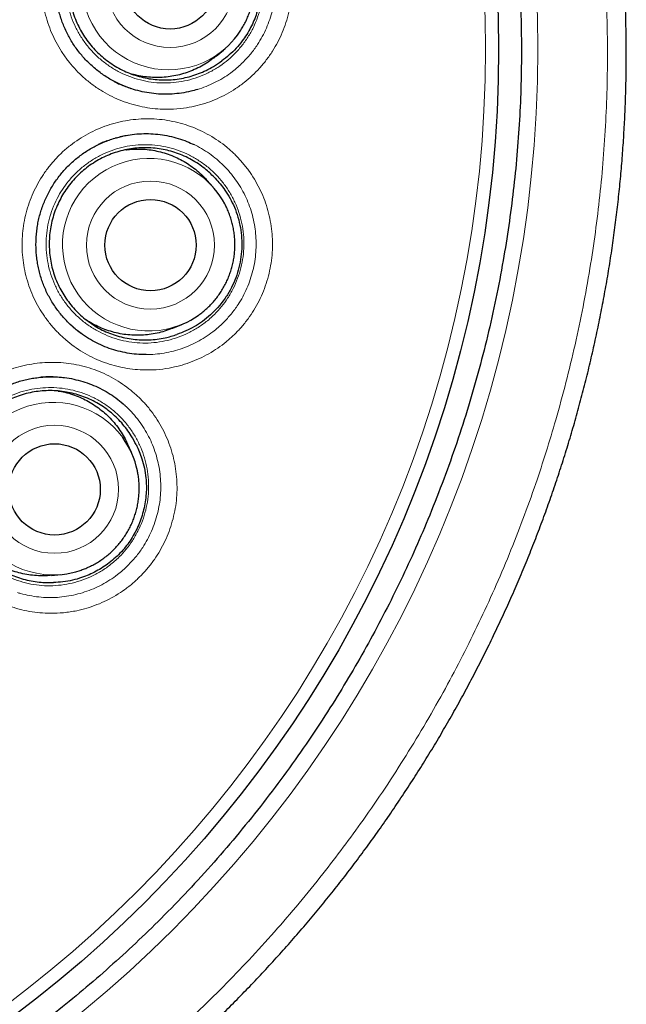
# Model space of a CAD drawing. Header units: millimetres. Extents: x 8 to 961, y 12 to 932.
# Tile 157 of 177: x 573.36 to 581.49, y 901.41 to 914.61. Entities that reach past the tile are written whole.
import ezdxf

# ---------------------------------------------------------------- set-up
doc = ezdxf.new("R2010")
doc.units = ezdxf.units.MM

msp = doc.modelspace()

# ---------------------------------------------------------------- linework, layer by layer
at = {"color": 7, "linetype": 'Continuous', "lineweight": 30}
for p, q in [((575.991, 914.123), (576.088, 914.204)), ((574.787, 913.71), (574.702, 913.746)), ((574.656, 913.029), (574.637, 913.023)), ((574.657, 913.028), (574.739, 913.05)), ((575.95, 912.366), (575.866, 912.461)), ((574.057, 910.507), (574.077, 910.489)), ((574.092, 910.476), (574.078, 910.489)), ((575.413, 910.476), (575.53, 910.525)), ((573.809, 909.823), (573.826, 909.823)), ((574.856, 908.809), (574.804, 908.924)), ((573.786, 907.161), (573.912, 907.173))]:
    msp.add_line(p, q, dxfattribs=at)
at = {"color": 8, "linetype": 'Continuous', "lineweight": 0}
for p, q in [((574.702, 913.746), (574.689, 913.752)), ((574.409, 912.934), (574.505, 912.978)), ((574.634, 913.022), (574.657, 913.028)), ((574.078, 910.489), (574.012, 910.549)), ((573.718, 909.823), (573.809, 909.823))]:
    msp.add_line(p, q, dxfattribs=at)
for centre, radius in [((563.602, 914.216), 16.698), ((563.602, 914.216), 15.998), ((575.374, 915.097), 0.858), ((575.111, 911.59), 0.858), ((573.826, 908.315), 0.858)]:
    msp.add_circle(centre, radius, dxfattribs=at)
at = {"color": 7, "linetype": 'Continuous', "lineweight": 30}
for centre, radius in [((563.602, 914.216), 16.174), ((575.375, 915.098), 0.612), ((575.112, 911.589), 0.612), ((573.827, 908.314), 0.612)]:
    msp.add_circle(centre, radius, dxfattribs=at)
at = {"color": 8, "linetype": 'Continuous', "lineweight": 0}
for centre, start, end in [((575.352, 915.096), 69.5181, 298.9088), ((575.09, 911.594), 53.1379, 281.8371), ((573.807, 908.324), 36.2739, 263.7474)]:
    msp.add_arc(centre, 1.157, start, end, dxfattribs=at)
at = {"color": 7, "linetype": 'Continuous', "lineweight": 30}
for centre, start, end in [((575.349, 915.091), 299.152, 323.4573), ((575.088, 911.599), 28.0163, 52.8974), ((575.086, 911.59), 282.0809, 305.1596), ((573.806, 908.33), 11.7529, 36.0314), ((573.801, 908.322), 263.988, 288.5961)]:
    msp.add_arc(centre, 1.154, start, end, dxfattribs=at)
for points, knots in [([(573.994, 899.528), (574.043, 899.563), (574.168, 899.653), (574.366, 899.802), (574.587, 899.973), (574.806, 900.148), (575.021, 900.325), (575.233, 900.505), (575.442, 900.688), (575.648, 900.874), (575.85, 901.064), (576.05, 901.256), (576.247, 901.452), (576.441, 901.65), (576.632, 901.852), (576.82, 902.057), (577.005, 902.265), (577.187, 902.476), (577.366, 902.69), (577.542, 902.906), (577.715, 903.126), (577.884, 903.349), (578.05, 903.574), (578.213, 903.802), (578.371, 904.032), (578.526, 904.264), (578.677, 904.498), (578.825, 904.734), (578.969, 904.973), (579.109, 905.213), (579.246, 905.456), (579.378, 905.701), (579.507, 905.948), (579.632, 906.196), (579.753, 906.447), (579.87, 906.698), (579.983, 906.952), (580.092, 907.207), (580.197, 907.463), (580.298, 907.721), (580.395, 907.981), (580.488, 908.242), (580.577, 908.505), (580.662, 908.769), (580.743, 909.036), (580.82, 909.304), (580.893, 909.573), (580.962, 909.843), (581.026, 910.113), (581.087, 910.385), (581.143, 910.658), (581.195, 910.932), (581.243, 911.206), (581.287, 911.481), (581.326, 911.756), (581.361, 912.031), (581.392, 912.306), (581.418, 912.582), (581.44, 912.858), (581.458, 913.135), (581.471, 913.412), (581.481, 913.689), (581.486, 913.967), (581.486, 914.245), (581.483, 914.522), (581.475, 914.798), (581.462, 915.075), (581.446, 915.352), (581.425, 915.63), (581.4, 915.906), (581.371, 916.182), (581.337, 916.457), (581.299, 916.731), (581.257, 917.006), (581.211, 917.28), (581.161, 917.553), (581.106, 917.826), (581.047, 918.097), (580.984, 918.368), (580.916, 918.639), (580.845, 918.908), (580.769, 919.175), (580.689, 919.442), (580.606, 919.706), (580.518, 919.969), (580.426, 920.231), (580.33, 920.491), (580.231, 920.749), (580.127, 921.004), (580.02, 921.259), (579.908, 921.512), (579.793, 921.763), (579.673, 922.013), (579.55, 922.261), (579.423, 922.506), (579.292, 922.75), (579.157, 922.993), (579.018, 923.234), (578.876, 923.472), (578.73, 923.708), (578.58, 923.942), (578.427, 924.173), (578.271, 924.401), (578.111, 924.628), (577.947, 924.851), (577.78, 925.073), (577.609, 925.292), (577.434, 925.508), (577.256, 925.723), (577.075, 925.934), (576.891, 926.143), (576.704, 926.347), (576.514, 926.548), (576.321, 926.747), (576.126, 926.942), (575.927, 927.134), (575.726, 927.323), (575.522, 927.509), (575.314, 927.691), (575.104, 927.87), (574.891, 928.047), (574.674, 928.221), (574.455, 928.391), (574.233, 928.558), (574.009, 928.721), (573.782, 928.881), (573.552, 929.038), (573.32, 929.191), (573.086, 929.341), (572.849, 929.487), (572.611, 929.628), (572.371, 929.766), (572.129, 929.9), (571.886, 930.03), (571.64, 930.157), (571.393, 930.279), (571.143, 930.398), (570.892, 930.512), (570.638, 930.623), (570.383, 930.731), (570.126, 930.834), (569.868, 930.933), (569.609, 931.027), (569.348, 931.118), (569.085, 931.205), (568.821, 931.288), (568.555, 931.367), (568.289, 931.442), (568.021, 931.512), (567.753, 931.578), (567.483, 931.641), (567.212, 931.699), (566.94, 931.753), (566.667, 931.803), (566.394, 931.848), (566.119, 931.89), (565.844, 931.927), (565.568, 931.96), (565.292, 931.988), (565.016, 932.012), (564.74, 932.032), (564.464, 932.048), (564.187, 932.059), (563.911, 932.066), (563.716, 932.069), (563.613, 932.068), (563.602, 932.068)], [0, 0, 0, 0, 0.004029, 0.010244, 0.016439, 0.022619, 0.028788, 0.034946, 0.041096, 0.047241, 0.053383, 0.059523, 0.065663, 0.071806, 0.077954, 0.084108, 0.090271, 0.096445, 0.102622, 0.108791, 0.114976, 0.121171, 0.12737, 0.133565, 0.139751, 0.145917, 0.15208, 0.158255, 0.164423, 0.170586, 0.176748, 0.182909, 0.189072, 0.195239, 0.201393, 0.207538, 0.213677, 0.219812, 0.225945, 0.232079, 0.238215, 0.244346, 0.250478, 0.256636, 0.262808, 0.268988, 0.275163, 0.281322, 0.287456, 0.293613, 0.299805, 0.305982, 0.312146, 0.318299, 0.324443, 0.330581, 0.336714, 0.342846, 0.348978, 0.355111, 0.361248, 0.367391, 0.373542, 0.379704, 0.385835, 0.391941, 0.398074, 0.404226, 0.410385, 0.416541, 0.422681, 0.428797, 0.434922, 0.441076, 0.447227, 0.453378, 0.45953, 0.465684, 0.471844, 0.478011, 0.484178, 0.490335, 0.496484, 0.502628, 0.508769, 0.51491, 0.521052, 0.527163, 0.533251, 0.539362, 0.545488, 0.551622, 0.557753, 0.563871, 0.569968, 0.576087, 0.582259, 0.588419, 0.594569, 0.600711, 0.606848, 0.612982, 0.619114, 0.625247, 0.631382, 0.637523, 0.64367, 0.649826, 0.655993, 0.662174, 0.668338, 0.674454, 0.680574, 0.686695, 0.692816, 0.698933, 0.705045, 0.71115, 0.717255, 0.723373, 0.72951, 0.735658, 0.741811, 0.747961, 0.754099, 0.760219, 0.766373, 0.772547, 0.778706, 0.784851, 0.790985, 0.797109, 0.803228, 0.809341, 0.815452, 0.821563, 0.827676, 0.833792, 0.839914, 0.846044, 0.852185, 0.858295, 0.864388, 0.870506, 0.87664, 0.882782, 0.88892, 0.895045, 0.901148, 0.907263, 0.913403, 0.91954, 0.925676, 0.931812, 0.937952, 0.944096, 0.950248, 0.9564, 0.962541, 0.968674, 0.974802, 0.980926, 0.987049, 0.993173, 0.99927, 1, 1, 1, 1]), ([(580.082, 914.216), (580.08, 914.388), (580.077, 914.734), (580.052, 915.251), (580.011, 915.767), (579.955, 916.282), (579.882, 916.794), (579.793, 917.304), (579.69, 917.797), (579.577, 918.273), (579.453, 918.731), (579.317, 919.186), (579.167, 919.636), (579.005, 920.082), (578.824, 920.536), (578.624, 920.998), (578.404, 921.467), (578.169, 921.928), (577.919, 922.382), (577.656, 922.828), (577.378, 923.265), (577.095, 923.681), (576.808, 924.077), (576.519, 924.453), (576.219, 924.821), (575.908, 925.18), (575.587, 925.53), (575.247, 925.881), (574.885, 926.231), (574.502, 926.579), (574.108, 926.916), (573.704, 927.239), (573.29, 927.55), (572.867, 927.848), (572.446, 928.124), (572.029, 928.38), (571.618, 928.617), (571.2, 928.842), (570.776, 929.055), (570.345, 929.255), (569.896, 929.449), (569.428, 929.634), (568.941, 929.809), (568.449, 929.969), (567.951, 930.114), (567.45, 930.243), (566.945, 930.356), (566.45, 930.45), (565.967, 930.527), (565.497, 930.588), (565.024, 930.636), (564.551, 930.67), (564.077, 930.691), (563.588, 930.698), (563.085, 930.69), (562.567, 930.666), (562.051, 930.625), (561.537, 930.568), (561.024, 930.495), (560.514, 930.406), (560.021, 930.304), (559.545, 930.19), (559.087, 930.067), (558.632, 929.93), (558.182, 929.781), (557.736, 929.618), (557.282, 929.438), (556.82, 929.238), (556.351, 929.017), (555.89, 928.782), (555.436, 928.533), (554.99, 928.269), (554.553, 927.992), (554.137, 927.709), (553.741, 927.422), (553.365, 927.132), (552.997, 926.832), (552.638, 926.522), (552.288, 926.201), (551.938, 925.86), (551.587, 925.499), (551.239, 925.116), (550.903, 924.722), (550.579, 924.318), (550.268, 923.904), (549.97, 923.48), (549.694, 923.059), (549.438, 922.643), (549.201, 922.231), (548.976, 921.814), (548.763, 921.389), (548.563, 920.959), (548.369, 920.51), (548.184, 920.042), (548.009, 919.555), (547.849, 919.062), (547.704, 918.565), (547.575, 918.064), (547.463, 917.558), (547.368, 917.064), (547.291, 916.581), (547.23, 916.11), (547.182, 915.638), (547.148, 915.165), (547.127, 914.69), (547.12, 914.201), (547.128, 913.698), (547.153, 913.181), (547.193, 912.665), (547.25, 912.15), (547.323, 911.637), (547.412, 911.127), (547.514, 910.634), (547.628, 910.159), (547.751, 909.7), (547.888, 909.246), (548.037, 908.796), (548.2, 908.35), (548.38, 907.895), (548.58, 907.433), (548.801, 906.965), (549.036, 906.503), (549.285, 906.05), (549.549, 905.604), (549.826, 905.167), (550.109, 904.75), (550.396, 904.354), (550.686, 903.978), (550.986, 903.611), (551.296, 903.252), (551.617, 902.902), (551.958, 902.551), (552.319, 902.201), (552.702, 901.852), (553.096, 901.516), (553.5, 901.192), (553.914, 900.881), (554.338, 900.584), (554.759, 900.307), (555.175, 900.051), (555.587, 899.815), (556.005, 899.59), (556.429, 899.377), (556.859, 899.177), (557.308, 898.983), (557.776, 898.798), (558.263, 898.622), (558.756, 898.462), (559.253, 898.318), (559.755, 898.189), (560.26, 898.076), (560.754, 897.982), (561.237, 897.905), (561.708, 897.843), (562.18, 897.796), (562.654, 897.761), (563.128, 897.741), (563.617, 897.734), (564.12, 897.742), (564.637, 897.766), (565.153, 897.807), (565.668, 897.864), (566.181, 897.937), (566.691, 898.026), (567.184, 898.128), (567.659, 898.241), (568.118, 898.365), (568.572, 898.501), (569.023, 898.651), (569.469, 898.813), (569.923, 898.994), (570.385, 899.194), (570.853, 899.414), (571.315, 899.649), (571.769, 899.899), (572.214, 900.162), (572.651, 900.44), (573.068, 900.723), (573.464, 901.01), (573.84, 901.299), (574.208, 901.599), (574.566, 901.91), (574.916, 902.231), (575.267, 902.571), (575.617, 902.933), (575.966, 903.316), (576.302, 903.71), (576.626, 904.114), (576.937, 904.528), (577.234, 904.951), (577.511, 905.372), (577.767, 905.789), (578.004, 906.2), (578.228, 906.618), (578.441, 907.042), (578.642, 907.473), (578.835, 907.922), (579.02, 908.39), (579.196, 908.877), (579.356, 909.369), (579.5, 909.867), (579.629, 910.368), (579.742, 910.873), (579.836, 911.368), (579.913, 911.851), (579.975, 912.321), (580.023, 912.794), (580.057, 913.267), (580.078, 913.741), (580.08, 914.058), (580.082, 914.216)], [0, 0, 0, 0, 0.005, 0.01, 0.015, 0.0199999, 0.0249999, 0.0299999, 0.0349999, 0.0395832, 0.0441666, 0.0487499, 0.0533333, 0.0579166, 0.0625, 0.0675, 0.0725, 0.0775, 0.0824999, 0.0874999, 0.0924999, 0.0974999, 0.1020832, 0.1066666, 0.1112499, 0.1158333, 0.1204166, 0.125, 0.13, 0.135, 0.14, 0.1449999, 0.1499999, 0.1549999, 0.1599999, 0.1645832, 0.1691666, 0.1737499, 0.1783333, 0.1829166, 0.1875, 0.1925, 0.1975, 0.2025, 0.2074999, 0.2124999, 0.2174999, 0.2224999, 0.2270832, 0.2316666, 0.2362499, 0.2408333, 0.2454166, 0.25, 0.255, 0.26, 0.265, 0.2699999, 0.2749999, 0.2799999, 0.2849999, 0.2895832, 0.2941666, 0.2987499, 0.3033333, 0.3079166, 0.3125, 0.3175, 0.3225, 0.3275, 0.3324999, 0.3374999, 0.3424999, 0.3474999, 0.3520832, 0.3566666, 0.3612499, 0.3658333, 0.3704166, 0.375, 0.38, 0.385, 0.39, 0.3949999, 0.3999999, 0.4049999, 0.4099999, 0.4145832, 0.4191666, 0.4237499, 0.4283333, 0.4329166, 0.4375, 0.4425, 0.4475, 0.4525, 0.4574999, 0.4624999, 0.4674999, 0.4724999, 0.4770832, 0.4816666, 0.4862499, 0.4908333, 0.4954166, 0.5, 0.505, 0.51, 0.515, 0.5199999, 0.5249999, 0.5299999, 0.5349999, 0.5395832, 0.5441666, 0.5487499, 0.5533333, 0.5579166, 0.5625, 0.5675, 0.5725, 0.5775, 0.5824999, 0.5874999, 0.5924999, 0.5974999, 0.6020832, 0.6066666, 0.6112499, 0.6158333, 0.6204166, 0.625, 0.63, 0.635, 0.64, 0.6449999, 0.6499999, 0.6549999, 0.6599999, 0.6645832, 0.6691666, 0.6737499, 0.6783333, 0.6829166, 0.6875, 0.6925, 0.6975, 0.7025, 0.7074999, 0.7124999, 0.7174999, 0.7224999, 0.7270832, 0.7316666, 0.7362499, 0.7408333, 0.7454166, 0.75, 0.755, 0.76, 0.765, 0.7699999, 0.7749999, 0.7799999, 0.7849999, 0.7895832, 0.7941666, 0.7987499, 0.8033333, 0.8079166, 0.8125, 0.8175, 0.8225, 0.8275, 0.8324999, 0.8374999, 0.8424999, 0.8474999, 0.8520832, 0.8566666, 0.8612499, 0.8658333, 0.8704166, 0.875, 0.88, 0.885, 0.89, 0.8949999, 0.8999999, 0.9049999, 0.9099999, 0.9145832, 0.9191666, 0.9237499, 0.9283333, 0.9329166, 0.9375, 0.9425, 0.9475, 0.9525, 0.9574999, 0.9624999, 0.9674999, 0.9724999, 0.9770832, 0.9816666, 0.9862499, 0.9908333, 0.9954166, 1, 1, 1, 1]), ([(574.854, 913.686), (574.829, 913.694), (574.78, 913.711), (574.708, 913.742), (574.637, 913.776), (574.567, 913.815), (574.5, 913.857), (574.435, 913.902), (574.373, 913.951), (574.313, 914.004), (574.256, 914.06), (574.202, 914.118), (574.152, 914.18), (574.104, 914.244), (574.06, 914.31), (574.02, 914.379), (573.984, 914.45), (573.951, 914.523), (573.923, 914.596), (573.899, 914.671), (573.879, 914.747), (573.863, 914.825), (573.851, 914.904), (573.843, 914.984), (573.839, 915.064), (573.84, 915.145), (573.845, 915.226), (573.854, 915.307), (573.867, 915.386), (573.884, 915.464), (573.906, 915.54), (573.931, 915.615), (573.96, 915.687), (573.994, 915.759), (574.031, 915.828), (574.072, 915.897), (574.117, 915.963), (574.165, 916.026), (574.217, 916.087), (574.272, 916.145), (574.329, 916.199), (574.39, 916.251), (574.453, 916.299), (574.519, 916.343), (574.587, 916.384), (574.657, 916.422), (574.712, 916.448), (574.744, 916.461), (574.752, 916.464)], [0, 0, 0, 0, 0.021667, 0.04361, 0.065481, 0.087536, 0.109591, 0.131659, 0.153749, 0.175867, 0.198012, 0.220078, 0.242087, 0.264201, 0.286376, 0.308564, 0.330701, 0.352741, 0.374585, 0.396181, 0.417941, 0.439913, 0.462068, 0.484368, 0.506774, 0.529238, 0.551713, 0.574134, 0.596457, 0.61864, 0.640647, 0.66245, 0.684073, 0.705727, 0.727778, 0.749924, 0.772122, 0.794327, 0.816485, 0.838554, 0.860545, 0.882649, 0.904737, 0.926827, 0.948937, 0.97108, 0.993275, 1, 1, 1, 1]), ([(575.938, 916.21), (575.91, 916.225), (575.854, 916.256), (575.763, 916.295), (575.665, 916.329), (575.56, 916.356), (575.453, 916.373), (575.345, 916.382), (575.237, 916.381), (575.129, 916.371), (575.022, 916.352), (574.917, 916.324), (574.815, 916.288), (574.717, 916.243), (574.622, 916.189), (574.532, 916.128), (574.449, 916.06), (574.371, 915.985), (574.299, 915.903), (574.234, 915.815), (574.178, 915.723), (574.129, 915.626), (574.089, 915.525), (574.057, 915.42), (574.034, 915.314), (574.02, 915.207), (574.015, 915.098), (574.019, 914.989), (574.032, 914.881), (574.054, 914.775), (574.085, 914.67), (574.125, 914.569), (574.173, 914.472), (574.229, 914.379), (574.293, 914.291), (574.364, 914.208), (574.442, 914.132), (574.525, 914.064), (574.614, 914.001), (574.709, 913.947), (574.807, 913.901), (574.908, 913.864), (575.013, 913.835), (575.12, 913.815), (575.227, 913.804), (575.335, 913.803), (575.444, 913.81), (575.551, 913.827), (575.656, 913.853), (575.758, 913.887), (575.858, 913.93), (575.962, 913.986), (576.029, 914.032), (576.066, 914.058)], [0, 0, 0, 0, 0.0172998, 0.0346962, 0.0539546, 0.0733466, 0.0931604, 0.1131199, 0.1323782, 0.1517702, 0.171584, 0.1915435, 0.2108018, 0.2301939, 0.2500077, 0.2699671, 0.2892255, 0.3086175, 0.3284313, 0.3483908, 0.3676491, 0.3870412, 0.4068549, 0.4268144, 0.4460727, 0.4654648, 0.4852785, 0.505238, 0.5244964, 0.5438884, 0.5637022, 0.5836617, 0.60292, 0.622312, 0.6421258, 0.6620853, 0.6813436, 0.7007356, 0.7205494, 0.7405089, 0.7597672, 0.7791593, 0.798973, 0.8189325, 0.8381909, 0.8575829, 0.8773967, 0.8973562, 0.9166145, 0.9360065, 0.9558203, 0.9757798, 1, 1, 1, 1]), ([(575.938, 916.21), (575.967, 916.193), (576.027, 916.159), (576.118, 916.093), (576.21, 916.013), (576.294, 915.924), (576.364, 915.833), (576.422, 915.743), (576.473, 915.647), (576.515, 915.547), (576.549, 915.446), (576.574, 915.342), (576.591, 915.235), (576.599, 915.126), (576.597, 915.019), (576.586, 914.911), (576.566, 914.804), (576.536, 914.699), (576.499, 914.6), (576.454, 914.505), (576.402, 914.414), (576.338, 914.32), (576.26, 914.226), (576.168, 914.136), (576.1, 914.084), (576.066, 914.058)], [0, 0, 0, 0, 0.039887, 0.080029, 0.13085, 0.182231, 0.223481, 0.264733, 0.30721, 0.349687, 0.390923, 0.432158, 0.474561, 0.516964, 0.558581, 0.600198, 0.643116, 0.686036, 0.7264, 0.766764, 0.808209, 0.849653, 0.899729, 0.949934, 1, 1, 1, 1]), ([(576.277, 914.404), (576.289, 914.422), (576.316, 914.458), (576.351, 914.517), (576.385, 914.579), (576.414, 914.643), (576.44, 914.709), (576.461, 914.776), (576.478, 914.844), (576.491, 914.914), (576.5, 914.984), (576.505, 915.045), (576.505, 915.082), (576.505, 915.096)], [0, 0, 0, 0, 0.0868697, 0.1819945, 0.2771263, 0.3722647, 0.4674096, 0.5625606, 0.6577173, 0.7528792, 0.8480457, 0.9432162, 1, 1, 1, 1]), ([(575.99, 914.124), (575.976, 914.112), (575.935, 914.078), (575.862, 914.028), (575.771, 913.975), (575.675, 913.93), (575.577, 913.894), (575.476, 913.866), (575.373, 913.847), (575.268, 913.836), (575.163, 913.835), (575.059, 913.842), (574.958, 913.857), (574.893, 913.874), (574.861, 913.883)], [0, 0, 0, 0, 0.04586, 0.132895, 0.220553, 0.309488, 0.395299, 0.482335, 0.569992, 0.658927, 0.744738, 0.831145, 0.919431, 1, 1, 1, 1]), ([(574.614, 913.79), (574.621, 913.786), (574.65, 913.77), (574.679, 913.756), (574.701, 913.746)], [0, 0, 0, 0, 0.2604871, 1, 1, 1, 1]), ([(575.744, 913.677), (575.713, 913.668), (575.642, 913.647), (575.528, 913.626), (575.404, 913.613), (575.279, 913.61), (575.155, 913.619), (575.032, 913.638), (574.916, 913.665), (574.843, 913.69), (574.809, 913.702)], [0, 0, 0, 0, 0.102434, 0.233364, 0.364293, 0.494756, 0.625219, 0.756148, 0.887078, 1, 1, 1, 1]), ([(574.19, 910.399), (574.17, 910.413), (574.129, 910.443), (574.07, 910.494), (574.012, 910.548), (573.957, 910.605), (573.906, 910.666), (573.857, 910.729), (573.812, 910.795), (573.771, 910.863), (573.733, 910.933), (573.699, 911.005), (573.67, 911.078), (573.645, 911.152), (573.623, 911.228), (573.606, 911.305), (573.593, 911.384), (573.583, 911.463), (573.578, 911.544), (573.577, 911.625), (573.581, 911.706), (573.589, 911.786), (573.6, 911.866), (573.616, 911.944), (573.636, 912.021), (573.661, 912.096), (573.689, 912.169), (573.721, 912.241), (573.757, 912.312), (573.797, 912.381), (573.84, 912.448), (573.888, 912.512), (573.938, 912.574), (573.992, 912.633), (574.049, 912.688), (574.108, 912.741), (574.17, 912.79), (574.235, 912.836), (574.303, 912.879), (574.372, 912.917), (574.427, 912.944), (574.459, 912.958), (574.466, 912.961)], [0, 0, 0, 0, 0.023493, 0.049023, 0.074584, 0.100053, 0.125457, 0.150983, 0.176579, 0.202189, 0.22774, 0.253179, 0.278392, 0.303319, 0.328434, 0.353793, 0.379362, 0.405099, 0.430956, 0.45688, 0.482815, 0.508689, 0.534448, 0.560044, 0.585437, 0.610593, 0.635543, 0.660526, 0.685967, 0.711516, 0.737125, 0.762742, 0.788303, 0.813763, 0.839137, 0.864636, 0.890117, 0.9156, 0.941105, 0.966649, 0.992254, 1, 1, 1, 1]), ([(574.525, 912.985), (574.507, 912.978), (574.468, 912.963), (574.431, 912.945), (574.412, 912.936)], [0, 0, 0, 0, 0.480473, 1, 1, 1, 1]), ([(574.466, 912.961), (574.478, 912.967), (574.515, 912.982), (574.577, 913.005), (574.652, 913.029), (574.729, 913.048), (574.782, 913.06), (574.81, 913.064), (574.811, 913.064)], [0, 0, 0, 0, 0.10908, 0.329111, 0.548683, 0.768187, 0.987812, 1, 1, 1, 1]), ([(574.758, 913.053), (574.794, 913.06), (574.872, 913.075), (574.991, 913.084), (575.116, 913.084), (575.24, 913.074), (575.363, 913.053), (575.483, 913.021), (575.595, 912.983), (575.664, 912.951), (575.695, 912.936)], [0, 0, 0, 0, 0.115304, 0.24495, 0.374596, 0.50378, 0.632964, 0.76261, 0.892256, 1, 1, 1, 1]), ([(575.978, 912.485), (575.959, 912.505), (575.921, 912.544), (575.854, 912.604), (575.776, 912.664), (575.685, 912.722), (575.588, 912.773), (575.488, 912.815), (575.385, 912.848), (575.281, 912.873), (575.173, 912.889), (575.064, 912.895), (574.956, 912.893), (574.849, 912.881), (574.742, 912.86), (574.637, 912.831), (574.536, 912.792), (574.439, 912.746), (574.345, 912.691), (574.256, 912.628), (574.173, 912.558), (574.097, 912.482), (574.026, 912.398), (573.962, 912.31), (573.907, 912.216), (573.86, 912.119), (573.821, 912.017), (573.79, 911.912), (573.769, 911.806), (573.757, 911.698), (573.753, 911.589), (573.759, 911.48), (573.774, 911.373), (573.797, 911.267), (573.83, 911.163), (573.872, 911.062), (573.921, 910.966), (573.978, 910.874), (574.044, 910.787), (574.116, 910.706), (574.194, 910.631), (574.279, 910.564), (574.369, 910.503), (574.464, 910.45), (574.563, 910.406), (574.665, 910.371), (574.77, 910.344), (574.877, 910.326), (574.985, 910.317), (575.093, 910.317), (575.201, 910.326), (575.3, 910.344), (575.388, 910.366), (575.44, 910.383), (575.465, 910.391)], [0, 0, 0, 0, 0.014736, 0.029532, 0.04879, 0.068182, 0.087996, 0.107955, 0.127213, 0.146605, 0.166419, 0.186378, 0.205636, 0.225028, 0.244841, 0.264801, 0.284059, 0.303451, 0.323264, 0.343224, 0.362482, 0.381874, 0.401687, 0.421647, 0.440905, 0.460297, 0.48011, 0.500069, 0.519328, 0.538719, 0.558533, 0.578492, 0.597751, 0.617142, 0.636956, 0.656915, 0.676173, 0.695565, 0.715379, 0.735338, 0.754596, 0.773988, 0.793802, 0.813761, 0.833019, 0.852411, 0.872225, 0.892184, 0.911442, 0.930834, 0.950648, 0.970607, 0.985274, 1, 1, 1, 1]), ([(574.78, 912.866), (574.788, 912.867), (574.83, 912.874), (574.909, 912.878), (575.015, 912.877), (575.119, 912.866), (575.221, 912.846), (575.323, 912.818), (575.422, 912.781), (575.516, 912.736), (575.607, 912.684), (575.693, 912.624), (575.774, 912.556), (575.831, 912.501), (575.859, 912.467), (575.865, 912.46)], [0, 0, 0, 0, 0.019528, 0.107406, 0.19593, 0.281345, 0.367352, 0.45523, 0.543755, 0.629169, 0.715177, 0.803055, 0.891579, 0.976994, 1, 1, 1, 1]), ([(575.978, 912.485), (576.001, 912.46), (576.047, 912.41), (576.115, 912.32), (576.18, 912.217), (576.239, 912.095), (576.286, 911.964), (576.319, 911.824), (576.335, 911.681), (576.336, 911.537), (576.321, 911.395), (576.291, 911.254), (576.244, 911.117), (576.181, 910.986), (576.105, 910.864), (576.016, 910.753), (575.918, 910.654), (575.812, 910.567), (575.701, 910.495), (575.586, 910.435), (575.506, 910.406), (575.465, 910.391)], [0, 0, 0, 0, 0.040022, 0.080044, 0.131156, 0.182264, 0.23801, 0.293944, 0.349706, 0.405407, 0.461278, 0.51697, 0.573249, 0.629726, 0.686017, 0.7405, 0.795143, 0.849625, 0.89971, 0.949925, 1, 1, 1, 1]), ([(576.243, 911.594), (576.243, 911.608), (576.242, 911.646), (576.238, 911.707), (576.229, 911.777), (576.216, 911.847), (576.199, 911.915), (576.177, 911.982), (576.152, 912.048), (576.128, 912.101), (576.112, 912.131), (576.106, 912.141)], [0, 0, 0, 0, 0.07555, 0.199374, 0.323207, 0.447036, 0.57086, 0.694677, 0.818488, 0.942291, 1, 1, 1, 1]), ([(575.75, 910.647), (575.753, 910.648), (575.775, 910.663), (575.814, 910.694), (575.868, 910.74), (575.918, 910.789), (575.966, 910.842), (576.01, 910.897), (576.051, 910.954), (576.088, 911.014), (576.121, 911.077), (576.151, 911.141), (576.176, 911.206), (576.198, 911.274), (576.215, 911.342), (576.229, 911.411), (576.238, 911.481), (576.242, 911.542), (576.243, 911.58), (576.243, 911.594)], [0, 0, 0, 0, 0.008465, 0.072012, 0.135564, 0.19912, 0.262681, 0.326246, 0.389815, 0.453388, 0.516965, 0.580545, 0.644127, 0.707712, 0.771298, 0.834886, 0.898474, 0.962062, 1, 1, 1, 1]), ([(575.413, 910.476), (575.408, 910.474), (575.372, 910.458), (575.301, 910.434), (575.2, 910.407), (575.096, 910.389), (574.991, 910.38), (574.886, 910.38), (574.782, 910.388), (574.678, 910.405), (574.576, 910.432), (574.477, 910.466), (574.382, 910.509), (574.307, 910.549), (574.266, 910.577), (574.254, 910.586)], [0, 0, 0, 0, 0.013308, 0.098289, 0.18386, 0.271292, 0.359367, 0.444348, 0.529919, 0.61735, 0.705425, 0.790406, 0.875977, 0.963409, 1, 1, 1, 1]), ([(575.055, 910.122), (575.043, 910.122), (574.989, 910.12), (574.893, 910.128), (574.77, 910.146), (574.649, 910.175), (574.53, 910.214), (574.416, 910.263), (574.306, 910.321), (574.204, 910.386), (574.143, 910.435), (574.114, 910.458)], [0, 0, 0, 0, 0.036947, 0.158746, 0.280981, 0.403216, 0.525016, 0.646815, 0.76905, 0.891285, 1, 1, 1, 1]), ([(573.153, 909.685), (573.165, 909.691), (573.202, 909.707), (573.263, 909.732), (573.338, 909.758), (573.414, 909.779), (573.492, 909.797), (573.57, 909.81), (573.649, 909.819), (573.728, 909.824), (573.808, 909.824), (573.884, 909.821), (573.933, 909.816), (573.955, 909.813)], [0, 0, 0, 0, 0.047876, 0.144406, 0.240733, 0.337031, 0.433383, 0.529856, 0.626512, 0.723374, 0.8199, 0.916145, 1, 1, 1, 1]), ([(573.808, 909.823), (573.808, 909.823), (573.781, 909.825), (573.727, 909.824), (573.675, 909.82), (573.648, 909.818)], [0, 0, 0, 0, 0.008277, 0.5081513, 1, 1, 1, 1]), ([(573.955, 909.813), (573.957, 909.813), (574, 909.81), (574.083, 909.793), (574.204, 909.763), (574.322, 909.722), (574.436, 909.671), (574.545, 909.611), (574.648, 909.541), (574.724, 909.482), (574.764, 909.444), (574.773, 909.435)], [0, 0, 0, 0, 0.005836, 0.141356, 0.277361, 0.413366, 0.548886, 0.684406, 0.820411, 0.956416, 1, 1, 1, 1]), ([(574.918, 908.915), (574.897, 908.955), (574.86, 909.026), (574.794, 909.122), (574.726, 909.206), (574.651, 909.285), (574.569, 909.356), (574.482, 909.42), (574.391, 909.477), (574.293, 909.526), (574.192, 909.567), (574.089, 909.598), (573.984, 909.621), (573.876, 909.635), (573.767, 909.64), (573.659, 909.635), (573.552, 909.622), (573.445, 909.599), (573.341, 909.568), (573.24, 909.528), (573.144, 909.479), (573.05, 909.423), (572.962, 909.358), (572.88, 909.287), (572.805, 909.21), (572.735, 909.125), (572.673, 909.035), (572.62, 908.941), (572.574, 908.843), (572.536, 908.741), (572.507, 908.635), (572.488, 908.529), (572.477, 908.421), (572.475, 908.312), (572.483, 908.203), (572.499, 908.096), (572.524, 907.991), (572.559, 907.888), (572.602, 907.788), (572.653, 907.692), (572.711, 907.602), (572.778, 907.516), (572.852, 907.436), (572.931, 907.363), (573.017, 907.297), (573.108, 907.238), (573.204, 907.187), (573.304, 907.144), (573.406, 907.111), (573.512, 907.085), (573.616, 907.07), (573.716, 907.063), (573.779, 907.064), (573.811, 907.065)], [0, 0, 0, 0, 0.0244555, 0.0437139, 0.0631059, 0.0829197, 0.1028792, 0.1221375, 0.1415295, 0.1613433, 0.1813028, 0.2005611, 0.2199532, 0.239767, 0.2597265, 0.2789848, 0.2983768, 0.3181906, 0.3381501, 0.3574084, 0.3768005, 0.3966143, 0.4165738, 0.4358321, 0.4552241, 0.4750379, 0.4949974, 0.5142557, 0.5336478, 0.5534615, 0.573421, 0.5926794, 0.6120714, 0.6318852, 0.6518447, 0.671103, 0.690495, 0.7103088, 0.7302683, 0.7495266, 0.7689187, 0.7887324, 0.8086919, 0.8279503, 0.8473423, 0.8671561, 0.8871156, 0.9063739, 0.925766, 0.9455797, 0.9655392, 0.9827222, 1, 1, 1, 1]), ([(573.876, 909.633), (573.905, 909.628), (573.97, 909.617), (574.067, 909.588), (574.166, 909.551), (574.26, 909.505), (574.35, 909.452), (574.436, 909.391), (574.517, 909.323), (574.591, 909.249), (574.658, 909.169), (574.719, 909.083), (574.768, 909.001), (574.793, 908.946), (574.803, 908.924)], [0, 0, 0, 0, 0.074634, 0.161786, 0.249578, 0.334287, 0.419584, 0.506735, 0.594528, 0.679236, 0.764533, 0.851685, 0.939477, 1, 1, 1, 1]), ([(574.918, 908.915), (574.933, 908.884), (574.962, 908.822), (575, 908.717), (575.032, 908.599), (575.051, 908.477), (575.058, 908.363), (575.055, 908.256), (575.043, 908.148), (575.022, 908.042), (574.992, 907.939), (574.955, 907.838), (574.908, 907.741), (574.854, 907.647), (574.792, 907.559), (574.722, 907.476), (574.644, 907.399), (574.561, 907.329), (574.475, 907.268), (574.384, 907.215), (574.289, 907.169), (574.183, 907.128), (574.066, 907.094), (573.94, 907.071), (573.854, 907.067), (573.811, 907.065)], [0, 0, 0, 0, 0.0398873, 0.0800288, 0.1308505, 0.182231, 0.2234812, 0.2647332, 0.3072098, 0.3496874, 0.3909226, 0.4321576, 0.4745614, 0.5169637, 0.5585812, 0.6001976, 0.6431158, 0.6860361, 0.7263997, 0.7667639, 0.808209, 0.8496534, 0.8997288, 0.9499343, 1, 1, 1, 1]), ([(574.961, 908.325), (574.96, 908.339), (574.96, 908.377), (574.956, 908.438), (574.948, 908.504), (574.94, 908.546), (574.936, 908.565)], [0, 0, 0, 0, 0.177844, 0.469181, 0.760534, 1, 1, 1, 1]), ([(574.17, 907.228), (574.189, 907.235), (574.23, 907.249), (574.292, 907.276), (574.355, 907.308), (574.416, 907.343), (574.474, 907.383), (574.53, 907.425), (574.584, 907.472), (574.634, 907.521), (574.682, 907.573), (574.726, 907.628), (574.767, 907.686), (574.804, 907.746), (574.838, 907.808), (574.868, 907.872), (574.893, 907.937), (574.915, 908.005), (574.933, 908.073), (574.946, 908.142), (574.955, 908.212), (574.96, 908.273), (574.96, 908.311), (574.961, 908.325)], [0, 0, 0, 0, 0.04216, 0.091019, 0.139881, 0.188746, 0.237615, 0.286487, 0.335362, 0.38424, 0.43312, 0.482002, 0.530886, 0.579771, 0.628657, 0.677544, 0.726431, 0.775317, 0.824203, 0.873087, 0.92197, 0.970851, 1, 1, 1, 1]), ([(573.786, 907.162), (573.762, 907.159), (573.703, 907.154), (573.609, 907.155), (573.505, 907.164), (573.401, 907.182), (573.299, 907.209), (573.201, 907.244), (573.106, 907.287), (573.014, 907.339), (572.919, 907.404), (572.824, 907.482), (572.764, 907.545), (572.734, 907.578)], [0, 0, 0, 0, 0.062444, 0.150186, 0.238538, 0.328811, 0.419748, 0.507491, 0.595843, 0.686116, 0.777053, 0.887908, 1, 1, 1, 1])]:
    msp.add_open_spline(points, degree=3, knots=knots, dxfattribs=at)
at = {"color": 8, "linetype": 'Continuous', "lineweight": 0}
for points, knots in [([(563.602, 896.383), (563.735, 896.383), (563.999, 896.385), (564.396, 896.4), (564.82, 896.425), (565.271, 896.463), (565.749, 896.517), (566.225, 896.584), (566.7, 896.665), (567.147, 896.753), (567.566, 896.848), (567.959, 896.946), (568.387, 897.063), (568.851, 897.203), (569.348, 897.37), (569.839, 897.551), (570.317, 897.744), (570.781, 897.947), (571.232, 898.16), (571.679, 898.387), (572.124, 898.628), (572.564, 898.883), (572.981, 899.141), (573.375, 899.4), (573.765, 899.67), (574.167, 899.965), (574.579, 900.286), (574.981, 900.618), (575.366, 900.957), (575.736, 901.3), (576.089, 901.648), (576.436, 902.008), (576.774, 902.38), (577.104, 902.765), (577.411, 903.144), (577.696, 903.516), (577.975, 903.899), (578.256, 904.308), (578.538, 904.746), (578.808, 905.192), (579.06, 905.638), (579.295, 906.083), (579.514, 906.527), (579.722, 906.98), (579.919, 907.442), (580.104, 907.914), (580.268, 908.372), (580.414, 908.816), (580.55, 909.268), (580.68, 909.747), (580.802, 910.253), (580.909, 910.762), (580.999, 911.265), (581.074, 911.763), (581.134, 912.253), (581.18, 912.749), (581.213, 913.249), (581.232, 913.754), (581.236, 914.24), (581.227, 914.707), (581.206, 915.184), (581.169, 915.691), (581.114, 916.228), (581.042, 916.762), (580.955, 917.294), (580.849, 917.831), (580.726, 918.372), (580.583, 918.917), (580.423, 919.458), (580.251, 919.976), (580.07, 920.471), (579.878, 920.953), (579.668, 921.437), (579.439, 921.923), (579.196, 922.402), (578.938, 922.873), (578.662, 923.343), (578.367, 923.811), (578.053, 924.277), (577.724, 924.732), (577.392, 925.163), (577.058, 925.569), (576.73, 925.947), (576.394, 926.311), (576.053, 926.661), (575.703, 927.002), (575.343, 927.332), (574.974, 927.653), (574.584, 927.973), (574.173, 928.291), (573.739, 928.606), (573.296, 928.908), (572.844, 929.196), (572.376, 929.475), (571.893, 929.743), (571.395, 930), (570.888, 930.24), (570.39, 930.457), (569.903, 930.652), (569.418, 930.829), (568.919, 930.996), (568.406, 931.15), (567.887, 931.288), (567.365, 931.411), (566.832, 931.519), (566.288, 931.612), (565.732, 931.689), (565.174, 931.748), (564.633, 931.788), (564.109, 931.812), (563.771, 931.815), (563.602, 931.816)], [0, 0, 0, 0, 0.0071505, 0.014302, 0.0214525, 0.0301149, 0.0387822, 0.0474514, 0.0561189, 0.0647814, 0.0720733, 0.0793662, 0.0866581, 0.0960966, 0.1055393, 0.114982, 0.1244204, 0.1333907, 0.1423628, 0.1513331, 0.160513, 0.1696948, 0.1788747, 0.1870075, 0.1951404, 0.2045412, 0.2139461, 0.2233508, 0.2327516, 0.2416835, 0.2506171, 0.2595489, 0.2686841, 0.2778212, 0.2869564, 0.2950474, 0.3031384, 0.3125227, 0.321911, 0.3312993, 0.3406836, 0.3495997, 0.3585176, 0.3674336, 0.3765532, 0.3856746, 0.3947942, 0.4028718, 0.4109494, 0.4203184, 0.4296912, 0.4390641, 0.4484331, 0.4573344, 0.4662374, 0.4751387, 0.4842426, 0.4933483, 0.5024522, 0.5105161, 0.5185801, 0.5282851, 0.5379969, 0.5477109, 0.5574227, 0.5671278, 0.5772809, 0.5874392, 0.5975973, 0.6077504, 0.6169285, 0.6261066, 0.6357772, 0.6454546, 0.6551343, 0.6648118, 0.6744826, 0.6845999, 0.6947222, 0.7048445, 0.7149618, 0.7241068, 0.7332519, 0.7420488, 0.7508526, 0.7596598, 0.7684671, 0.777271, 0.786068, 0.795723, 0.8053846, 0.8150484, 0.82471, 0.834365, 0.8444651, 0.8545703, 0.8646754, 0.8747753, 0.8839054, 0.8930355, 0.9026898, 0.9123508, 0.922014, 0.9316751, 0.9413295, 0.9514296, 0.9615347, 0.9716399, 0.9817399, 0.9908699, 1, 1, 1, 1]), ([(574.692, 916.653), (574.736, 916.669), (574.823, 916.703), (574.959, 916.739), (575.099, 916.765), (575.24, 916.779), (575.381, 916.78), (575.522, 916.77), (575.662, 916.748), (575.8, 916.713), (575.934, 916.668), (576.063, 916.612), (576.189, 916.544), (576.308, 916.466), (576.419, 916.378), (576.522, 916.282), (576.618, 916.177), (576.705, 916.063), (576.781, 915.944), (576.847, 915.819), (576.902, 915.688), (576.947, 915.552), (576.979, 915.414), (577, 915.274), (577.01, 915.132), (577.007, 914.989), (576.992, 914.848), (576.966, 914.709), (576.927, 914.572), (576.878, 914.438), (576.817, 914.31), (576.747, 914.188), (576.665, 914.07), (576.574, 913.961), (576.475, 913.86), (576.368, 913.768), (576.253, 913.685), (576.131, 913.612), (576.004, 913.55), (575.873, 913.498), (575.736, 913.458), (575.585, 913.427), (575.42, 913.41), (575.255, 913.41), (575.104, 913.424), (574.965, 913.449), (574.828, 913.486), (574.694, 913.535), (574.566, 913.594), (574.443, 913.664), (574.326, 913.744), (574.215, 913.835), (574.114, 913.933), (574.021, 914.04), (573.937, 914.155), (573.863, 914.277), (573.8, 914.403), (573.747, 914.535), (573.705, 914.671), (573.675, 914.811), (573.658, 914.951), (573.651, 915.093), (573.657, 915.235), (573.675, 915.377), (573.704, 915.515), (573.745, 915.651), (573.797, 915.784), (573.861, 915.911), (573.934, 916.032), (574.017, 916.146), (574.111, 916.254), (574.213, 916.354), (574.322, 916.443), (574.438, 916.523), (574.561, 916.595), (574.649, 916.633), (574.692, 916.653)], [0, 0, 0, 0, 0.0132314, 0.0264627, 0.0400785, 0.0536942, 0.0669256, 0.080157, 0.0937727, 0.1073885, 0.1206199, 0.1338512, 0.147467, 0.1610827, 0.1743141, 0.1875455, 0.2011612, 0.214777, 0.2280083, 0.2412397, 0.2548555, 0.2684712, 0.2817026, 0.2949339, 0.3085497, 0.3221655, 0.3353968, 0.3486282, 0.3622439, 0.3758597, 0.3890911, 0.4023224, 0.4159382, 0.4295539, 0.4427853, 0.4560167, 0.4696324, 0.4832482, 0.4964795, 0.5097109, 0.5233267, 0.5369424, 0.5536088, 0.5704615, 0.5836929, 0.5969242, 0.61054, 0.6241558, 0.6373871, 0.6506185, 0.6642342, 0.67785, 0.6910814, 0.7043127, 0.7179285, 0.7315442, 0.7447756, 0.758007, 0.7716227, 0.7852385, 0.7984698, 0.8117012, 0.825317, 0.8389327, 0.8521641, 0.8653954, 0.8790112, 0.892627, 0.9058583, 0.9190897, 0.9327054, 0.9463212, 0.9595489, 0.9727765, 0.9863883, 1, 1, 1, 1]), ([(575.527, 916.558), (575.559, 916.553), (575.633, 916.542), (575.745, 916.511), (575.862, 916.47), (575.976, 916.419), (576.085, 916.358), (576.188, 916.288), (576.285, 916.209), (576.375, 916.123), (576.458, 916.03), (576.533, 915.929), (576.599, 915.823), (576.655, 915.712), (576.702, 915.596), (576.74, 915.477), (576.767, 915.355), (576.784, 915.231), (576.79, 915.106), (576.786, 914.981), (576.771, 914.857), (576.746, 914.734), (576.711, 914.614), (576.666, 914.498), (576.611, 914.385), (576.542, 914.269), (576.457, 914.151), (576.385, 914.076), (576.349, 914.038)], [0, 0, 0, 0, 0.030126, 0.068232, 0.106339, 0.144309, 0.18228, 0.220386, 0.258493, 0.296463, 0.334434, 0.372541, 0.410647, 0.448618, 0.486588, 0.524695, 0.562801, 0.600772, 0.638743, 0.676849, 0.714955, 0.752926, 0.790897, 0.829003, 0.86711, 0.90508, 0.95254, 1, 1, 1, 1]), ([(576.23, 914.145), (576.264, 914.181), (576.333, 914.254), (576.419, 914.376), (576.492, 914.506), (576.55, 914.645), (576.592, 914.788), (576.618, 914.936), (576.627, 915.085), (576.619, 915.235), (576.595, 915.383), (576.554, 915.527), (576.497, 915.665), (576.426, 915.797), (576.34, 915.919), (576.241, 916.031), (576.13, 916.132), (576.008, 916.219), (575.878, 916.292), (575.74, 916.349), (575.597, 916.391), (575.45, 916.416), (575.301, 916.425), (575.152, 916.417), (575.005, 916.392), (574.861, 916.351), (574.724, 916.294), (574.593, 916.221), (574.471, 916.135), (574.36, 916.035), (574.261, 915.923), (574.175, 915.801), (574.103, 915.67), (574.046, 915.531), (574.005, 915.387), (573.98, 915.24), (573.972, 915.09), (573.981, 914.94), (574.006, 914.793), (574.048, 914.649), (574.105, 914.511), (574.178, 914.38), (574.265, 914.258), (574.365, 914.146), (574.477, 914.047), (574.599, 913.961), (574.729, 913.889), (574.868, 913.832), (575.011, 913.792), (575.158, 913.767), (575.307, 913.76), (575.456, 913.769), (575.603, 913.795), (575.746, 913.837), (575.884, 913.895), (576.011, 913.967), (576.128, 914.05), (576.196, 914.113), (576.23, 914.145)], [0, 0, 0, 0, 0.017879, 0.035815, 0.053694, 0.071573, 0.089509, 0.107388, 0.125266, 0.143202, 0.161081, 0.17896, 0.196896, 0.214775, 0.232654, 0.25059, 0.268469, 0.286348, 0.304284, 0.322162, 0.340041, 0.357977, 0.375856, 0.393735, 0.411671, 0.42955, 0.447429, 0.465365, 0.483244, 0.501123, 0.519059, 0.536938, 0.554816, 0.572752, 0.590631, 0.60851, 0.626446, 0.644325, 0.662204, 0.68014, 0.698019, 0.715898, 0.733834, 0.751713, 0.769591, 0.787527, 0.805406, 0.823285, 0.841221, 0.8591, 0.876979, 0.894915, 0.912794, 0.930673, 0.948609, 0.966488, 0.983244, 1, 1, 1, 1]), ([(576.349, 914.038), (576.327, 914.017), (576.282, 913.974), (576.201, 913.908), (576.107, 913.842), (575.999, 913.78), (575.886, 913.727), (575.801, 913.693), (575.752, 913.679), (575.744, 913.677)], [0, 0, 0, 0, 0.131544, 0.263087, 0.437629, 0.612794, 0.78796, 0.962502, 1, 1, 1, 1]), ([(574.403, 913.143), (574.447, 913.161), (574.534, 913.196), (574.671, 913.235), (574.809, 913.264), (574.95, 913.28), (575.092, 913.284), (575.233, 913.277), (575.373, 913.257), (575.511, 913.226), (575.646, 913.183), (575.777, 913.128), (575.903, 913.063), (576.023, 912.988), (576.136, 912.903), (576.241, 912.808), (576.338, 912.704), (576.427, 912.594), (576.505, 912.475), (576.573, 912.351), (576.631, 912.221), (576.677, 912.087), (576.712, 911.949), (576.735, 911.809), (576.747, 911.667), (576.747, 911.525), (576.734, 911.384), (576.71, 911.244), (576.674, 911.106), (576.627, 910.972), (576.568, 910.842), (576.499, 910.718), (576.42, 910.6), (576.331, 910.489), (576.234, 910.386), (576.127, 910.292), (576.014, 910.207), (575.894, 910.132), (575.767, 910.067), (575.636, 910.013), (575.501, 909.97), (575.351, 909.937), (575.187, 909.916), (575.022, 909.913), (574.869, 909.924), (574.73, 909.947), (574.592, 909.981), (574.458, 910.027), (574.329, 910.084), (574.204, 910.152), (574.086, 910.23), (573.975, 910.318), (573.871, 910.414), (573.776, 910.52), (573.69, 910.633), (573.614, 910.753), (573.549, 910.878), (573.494, 911.009), (573.45, 911.145), (573.418, 911.283), (573.398, 911.423), (573.39, 911.565), (573.393, 911.708), (573.408, 911.849), (573.435, 911.988), (573.474, 912.125), (573.524, 912.258), (573.585, 912.387), (573.657, 912.509), (573.739, 912.626), (573.83, 912.735), (573.929, 912.836), (574.037, 912.928), (574.153, 913.01), (574.275, 913.083), (574.36, 913.123), (574.403, 913.143)], [0, 0, 0, 0, 0.0133996, 0.0268471, 0.0402946, 0.0536942, 0.0670938, 0.0805413, 0.0939887, 0.1073883, 0.1207879, 0.1342354, 0.1476829, 0.1610825, 0.1744821, 0.1879296, 0.2013771, 0.2147767, 0.2281763, 0.2416238, 0.2550713, 0.2684709, 0.2818704, 0.2953179, 0.3087654, 0.322165, 0.3355646, 0.3490121, 0.3624596, 0.3758592, 0.3892588, 0.4027063, 0.4161537, 0.4295533, 0.4429529, 0.4564004, 0.4698479, 0.4832475, 0.4966471, 0.5100946, 0.5235421, 0.5369417, 0.5537008, 0.57046, 0.5838596, 0.5973071, 0.6107546, 0.6241542, 0.6375538, 0.6510013, 0.6644488, 0.6778484, 0.691248, 0.7046955, 0.7181429, 0.7315425, 0.7449421, 0.7583896, 0.7718371, 0.7852367, 0.7986363, 0.8120838, 0.8255313, 0.8389309, 0.8523305, 0.865778, 0.8792254, 0.892625, 0.9060246, 0.9194721, 0.9329196, 0.9463192, 0.9597155, 0.9731596, 0.9866037, 1, 1, 1, 1]), ([(575.969, 910.661), (576.001, 910.695), (576.065, 910.762), (576.149, 910.878), (576.222, 911.005), (576.282, 911.143), (576.327, 911.286), (576.354, 911.433), (576.366, 911.582), (576.36, 911.732), (576.338, 911.88), (576.299, 912.025), (576.245, 912.164), (576.175, 912.296), (576.091, 912.42), (575.993, 912.533), (575.884, 912.634), (575.763, 912.723), (575.634, 912.798), (575.497, 912.857), (575.355, 912.9), (575.208, 912.928), (575.059, 912.938), (574.91, 912.932), (574.762, 912.909), (574.618, 912.869), (574.48, 912.814), (574.348, 912.743), (574.225, 912.658), (574.113, 912.559), (574.014, 912.451), (573.929, 912.336), (573.857, 912.212), (573.797, 912.078), (573.752, 911.935), (573.723, 911.788), (573.711, 911.639), (573.715, 911.489), (573.736, 911.341), (573.774, 911.196), (573.828, 911.056), (573.896, 910.923), (573.98, 910.799), (574.077, 910.685), (574.185, 910.583), (574.305, 910.494), (574.434, 910.418), (574.57, 910.358), (574.713, 910.313), (574.859, 910.285), (575.008, 910.273), (575.157, 910.279), (575.305, 910.301), (575.449, 910.339), (575.588, 910.394), (575.72, 910.464), (575.826, 910.536), (575.908, 910.602), (575.948, 910.641), (575.969, 910.661)], [0, 0, 0, 0, 0.016753, 0.033506, 0.051385, 0.069321, 0.087199, 0.105078, 0.123014, 0.140893, 0.158771, 0.176707, 0.194586, 0.212464, 0.2304, 0.248279, 0.266157, 0.284093, 0.301972, 0.319851, 0.337786, 0.355665, 0.373544, 0.391479, 0.409358, 0.427237, 0.445173, 0.463051, 0.48093, 0.498866, 0.516744, 0.5335, 0.550256, 0.568135, 0.586071, 0.603949, 0.621828, 0.639764, 0.657643, 0.675521, 0.693457, 0.711336, 0.729214, 0.74715, 0.765029, 0.782907, 0.800843, 0.818722, 0.836601, 0.854536, 0.872415, 0.890294, 0.908229, 0.926108, 0.943987, 0.961923, 0.979801, 0.989901, 1, 1, 1, 1]), ([(575.695, 912.936), (575.701, 912.933), (575.745, 912.914), (575.823, 912.868), (575.927, 912.799), (576.024, 912.721), (576.114, 912.635), (576.197, 912.541), (576.271, 912.441), (576.337, 912.335), (576.394, 912.224), (576.441, 912.108), (576.478, 911.989), (576.506, 911.867), (576.522, 911.743), (576.529, 911.618), (576.524, 911.493), (576.51, 911.369), (576.485, 911.247), (576.45, 911.127), (576.405, 911.01), (576.35, 910.897), (576.281, 910.781), (576.195, 910.663), (576.124, 910.588), (576.088, 910.55)], [0, 0, 0, 0, 0.007311, 0.05136, 0.095567, 0.139774, 0.183824, 0.227873, 0.27208, 0.316287, 0.360337, 0.404386, 0.448593, 0.4928, 0.53685, 0.580899, 0.625106, 0.669313, 0.713362, 0.757412, 0.801619, 0.845826, 0.889875, 0.944938, 1, 1, 1, 1]), ([(576.088, 910.55), (576.065, 910.528), (576.02, 910.485), (575.939, 910.419), (575.846, 910.354), (575.738, 910.291), (575.625, 910.237), (575.508, 910.193), (575.388, 910.159), (575.266, 910.136), (575.154, 910.123), (575.084, 910.123), (575.055, 910.122)], [0, 0, 0, 0, 0.081747, 0.163494, 0.271977, 0.380848, 0.489718, 0.598201, 0.706684, 0.815554, 0.924425, 1, 1, 1, 1]), ([(573.083, 909.86), (573.127, 909.879), (573.213, 909.917), (573.349, 909.959), (573.487, 909.991), (573.627, 910.011), (573.769, 910.019), (573.911, 910.015), (574.051, 910), (574.19, 909.972), (574.326, 909.933), (574.459, 909.882), (574.586, 909.82), (574.708, 909.748), (574.823, 909.666), (574.931, 909.574), (575.031, 909.474), (575.122, 909.365), (575.203, 909.249), (575.274, 909.127), (575.335, 908.998), (575.385, 908.866), (575.424, 908.729), (575.45, 908.59), (575.465, 908.449), (575.469, 908.307), (575.46, 908.165), (575.439, 908.024), (575.406, 907.886), (575.362, 907.751), (575.307, 907.62), (575.241, 907.494), (575.165, 907.374), (575.079, 907.261), (574.983, 907.155), (574.88, 907.058), (574.768, 906.97), (574.65, 906.892), (574.525, 906.824), (574.395, 906.767), (574.261, 906.72), (574.112, 906.683), (573.948, 906.658), (573.783, 906.65), (573.63, 906.658), (573.49, 906.677), (573.351, 906.707), (573.216, 906.749), (573.085, 906.803), (572.959, 906.867), (572.838, 906.942), (572.725, 907.026), (572.619, 907.12), (572.522, 907.223), (572.433, 907.334), (572.354, 907.451), (572.285, 907.575), (572.227, 907.704), (572.18, 907.838), (572.144, 907.976), (572.121, 908.115), (572.109, 908.257), (572.108, 908.399), (572.12, 908.541), (572.144, 908.681), (572.179, 908.818), (572.226, 908.953), (572.284, 909.082), (572.353, 909.207), (572.432, 909.325), (572.52, 909.437), (572.617, 909.54), (572.723, 909.635), (572.837, 909.72), (572.956, 909.797), (573.041, 909.839), (573.083, 909.86)], [0, 0, 0, 0, 0.0134, 0.026847, 0.040295, 0.053694, 0.067094, 0.080541, 0.093989, 0.107388, 0.120788, 0.134235, 0.147683, 0.161083, 0.174482, 0.18793, 0.201377, 0.214777, 0.228176, 0.241624, 0.255071, 0.268471, 0.28187, 0.295318, 0.308765, 0.322165, 0.335565, 0.349012, 0.36246, 0.375859, 0.389259, 0.402706, 0.416154, 0.429553, 0.442953, 0.4564, 0.469848, 0.483247, 0.496647, 0.510095, 0.523542, 0.536942, 0.553699, 0.570457, 0.583856, 0.597304, 0.610751, 0.624151, 0.63755, 0.650998, 0.664445, 0.677845, 0.691244, 0.704692, 0.718139, 0.731539, 0.744939, 0.758386, 0.771834, 0.785233, 0.798633, 0.81208, 0.825528, 0.838927, 0.852327, 0.865774, 0.879222, 0.892622, 0.906021, 0.919469, 0.932916, 0.946316, 0.959713, 0.973158, 0.986603, 1, 1, 1, 1]), ([(574.693, 907.409), (574.725, 907.443), (574.789, 907.51), (574.873, 907.627), (574.946, 907.754), (575.006, 907.891), (575.05, 908.034), (575.078, 908.181), (575.089, 908.33), (575.084, 908.48), (575.061, 908.628), (575.023, 908.772), (574.968, 908.911), (574.898, 909.043), (574.814, 909.167), (574.716, 909.28), (574.606, 909.381), (574.486, 909.469), (574.357, 909.543), (574.22, 909.602), (574.077, 909.645), (573.93, 909.672), (573.781, 909.682), (573.632, 909.675), (573.484, 909.652), (573.34, 909.612), (573.201, 909.556), (573.069, 909.486), (572.947, 909.4), (572.834, 909.302), (572.735, 909.193), (572.65, 909.078), (572.578, 908.954), (572.519, 908.82), (572.474, 908.677), (572.445, 908.53), (572.433, 908.381), (572.437, 908.231), (572.458, 908.083), (572.496, 907.938), (572.55, 907.799), (572.618, 907.666), (572.702, 907.543), (572.799, 907.429), (572.908, 907.327), (573.027, 907.238), (573.156, 907.163), (573.293, 907.103), (573.435, 907.059), (573.582, 907.031), (573.731, 907.019), (573.88, 907.025), (574.028, 907.048), (574.172, 907.086), (574.311, 907.141), (574.444, 907.211), (574.549, 907.283), (574.632, 907.35), (574.672, 907.389), (574.693, 907.409)], [0, 0, 0, 0, 0.016755, 0.03351, 0.051388, 0.069324, 0.087203, 0.105081, 0.123017, 0.140896, 0.158775, 0.17671, 0.194589, 0.212468, 0.230403, 0.248282, 0.266161, 0.284096, 0.301975, 0.319854, 0.33779, 0.355668, 0.373547, 0.391483, 0.409361, 0.42724, 0.445176, 0.463054, 0.480933, 0.498869, 0.516748, 0.533504, 0.55026, 0.568138, 0.586074, 0.603953, 0.621831, 0.639767, 0.657646, 0.675525, 0.69346, 0.711339, 0.729218, 0.747153, 0.765032, 0.782911, 0.800847, 0.818725, 0.836604, 0.85454, 0.872418, 0.890297, 0.908233, 0.926111, 0.94399, 0.961926, 0.979805, 0.989902, 1, 1, 1, 1]), ([(574.773, 909.435), (574.794, 909.415), (574.845, 909.368), (574.918, 909.284), (574.993, 909.185), (575.059, 909.079), (575.116, 908.968), (575.163, 908.853), (575.2, 908.733), (575.228, 908.612), (575.245, 908.488), (575.251, 908.363), (575.247, 908.238), (575.232, 908.114), (575.208, 907.992), (575.172, 907.872), (575.127, 907.755), (575.072, 907.642), (575.003, 907.526), (574.918, 907.408), (574.846, 907.332), (574.81, 907.295)], [0, 0, 0, 0, 0.03532, 0.087383, 0.139633, 0.191883, 0.243947, 0.29601, 0.34826, 0.40051, 0.452573, 0.504637, 0.556887, 0.609136, 0.6612, 0.713264, 0.765514, 0.817763, 0.869827, 0.934913, 1, 1, 1, 1]), ([(574.81, 907.295), (574.788, 907.273), (574.742, 907.23), (574.662, 907.164), (574.568, 907.098), (574.46, 907.035), (574.347, 906.981), (574.23, 906.937), (574.11, 906.903), (573.988, 906.879), (573.864, 906.865), (573.739, 906.862), (573.615, 906.87), (573.492, 906.889), (573.396, 906.91), (573.342, 906.927), (573.328, 906.932)], [0, 0, 0, 0, 0.058476, 0.116953, 0.194567, 0.272458, 0.350349, 0.427963, 0.505577, 0.583468, 0.661359, 0.738973, 0.816587, 0.894478, 0.972369, 1, 1, 1, 1])]:
    msp.add_open_spline(points, degree=3, knots=knots, dxfattribs=at)

doc.saveas('drawing.dxf')
